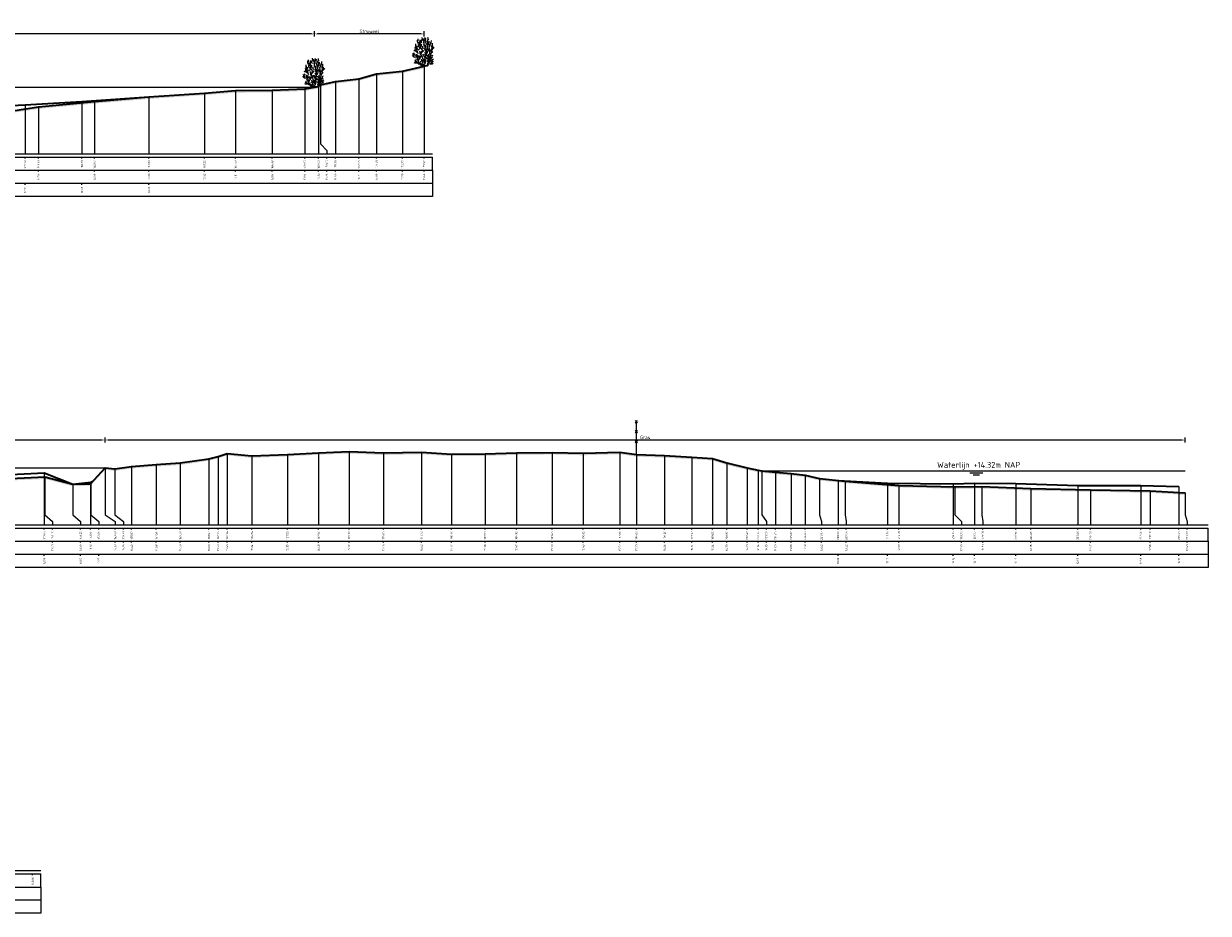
# Model space of a CAD drawing. Header units: metres. Extents: x 197883 to 206898, y 361907 to 364395.
# Tile 121 of 256: x 205931 to 206021, y 363098 to 363165. Entities that reach past the tile are written whole.
import ezdxf
from ezdxf.enums import TextEntityAlignment as Align

# ---------------------------------------------------------------- set-up
doc = ezdxf.new("R2010")
doc.units = ezdxf.units.M
doc.header["$PDMODE"] = 35
doc.header["$PDSIZE"] = 0.075
for name, color, linetype, lineweight in [('B-ME-GR-HEESTER-SD', 90, 'Continuous', 25), ('B-ME-IE-TERREINAFSCHEIDING_KUNSTMATIG_RASTERHEKWERK-SD', 20, 'Continuous', 25), ('X-ME-AL-PROFIEL_BOVENKANT SLIB-GD', 42, 'Continuous', 35), ('X-ME-AL-PROFIEL_HUIDIG MAAIVELD-GD', 252, 'Continuous', 0), ('X-XX-AL-DETAIL1-M', 7, 'Continuous', 18), ('X-XX-AL-DWARSPROFIEL_PROFIELLIJN MAAIVELD-GD', 8, 'Continuous', 35), ('X-XX-AL-NAP-T18', 7, 'Continuous', 18)]:
    doc.layers.add(name, color=color, linetype=linetype, lineweight=lineweight)
doc.layers.add('X-ME-AL-PROFIEL_WATERLIJN-GD', color=150, linetype='Continuous')
doc.layers.add('X-ME-AL-PROFIELRASTER-S', color=7, linetype='Continuous')
doc.styles.add('NLCS-ISO', font='NLCS-ISO.ttf', dxfattribs={"height": 1.8})
doc.styles.add('NLCS-ISO-ANNOTATIVE-T18', font='NLCS-ISO.ttf', dxfattribs={"height": 1.8})
doc.styles.add('NLCS-ISO-M100-T25', font='NLCS-ISO.ttf', dxfattribs={"height": 0.25})
doc.dimstyles.new('NLCS-M100-T25-PIJL_L2_H1', dxfattribs={"dimscale": 0.1, "dimtxt": 2.5, "dimasz": 2.5, "dimexe": 2, "dimexo": 2, "dimgap": 0.7, "dimtad": 1, "dimzin": 0, "dimdsep": 46, "dimtxsty": 'NLCS-ISO-M100-T25', "dimcen": 0, "dimdle": 2, "dimclrd": 256, "dimclre": 256, "dimclrt": 256, "dimadec": 1, "dimazin": 0, "dimtfac": 1, "dimtdec": 3, "dimtofl": 0, "dimtmove": 0, "dimatfit": 3, "dimfxl": 2, "dimfxlon": 1, "dimtfillclr": 256, "dimtolj": 1, "dimtzin": 0, "dimlwd": -1, "dimlwe": -1, "dimarcsym": 0})

# ---------------------------------------------------------------- blocks, each defined once
blk = doc.blocks.new('SAL-PROFIELRASTER_BALK_EIND1-D')
at = {"color": 0, "linetype": 'ByBlock', "lineweight": -2}
blk.add_line((1, -12.5), (1, -2.5), dxfattribs=at)
at = {"color": 0, "linetype": 'ByBlock', "lineweight": -2, "flags": 128}
for points in [[(0, 0), (1, 0)], [(0, -2.5), (1, -2.5)], [(0, -12.5), (1, -12.5)]]:
    blk.add_lwpolyline(points, dxfattribs=at)
blk = doc.blocks.new('SAL-PROFIELRASTER_BALK_EIND2-D')
at = {"color": 0, "linetype": 'ByBlock', "lineweight": -2}
for p, q in [((1, -2.5), (1, -12.5)), ((1, -12.5), (0, -12.5))]:
    blk.add_line(p, q, dxfattribs=at)
blk = doc.blocks.new('SAL-PROFIELRASTER_BALK_DATA-D')
at = {"color": 0, "linetype": 'ByBlock', "lineweight": -2}
blk.add_lwpolyline([(0, -3.5), (0, -2.5)], dxfattribs=at)
at = {"color": 0, "linetype": 'ByBlock', "lineweight": -2, "style": 'NLCS-ISO-ANNOTATIVE-T18'}
blk.add_attdef('GETAL', text='', height=1.5, rotation=90, dxfattribs=at).set_placement((0.75, -5), align=Align.RIGHT)
blk = doc.blocks.new('SAL-PROFIELRASTER_AANHAAL-D')
at = {"color": 9, "linetype": 'ByBlock', "lineweight": -2, "flags": 128}
blk.add_lwpolyline([(0, 1), (0, 0)], dxfattribs=at)
blk = doc.blocks.new('SAL-PROFIELRASTER_AANHAAL_STAGGER-D')
at = {"color": 9, "linetype": 'ByBlock', "lineweight": -2, "flags": 128}
for points in [[(0, 0), (0, -0.25)], [(0, -0.25), (1, -0.75)], [(1, -0.75), (1, -1)]]:
    blk.add_lwpolyline(points, dxfattribs=at)
blk = doc.blocks.new('*D54')
at = {"layer": 'Defpoints', "color": 0, "transparency": 16777216}
for p in [(205812.145, 363133.738), (205937.526, 363128.953), (205812.145, 363124.629)]:
    blk.add_point(p, dxfattribs=at)
at = {"layer": 'X-XX-AL-DETAIL1-M', "color": 253, "transparency": 16777216}
for p, q in [((205812.145, 363133.538), (205812.145, 363133.938)), ((205937.276, 363133.738), (205812.395, 363133.738)), ((205937.526, 363133.538), (205937.526, 363133.938))]:
    blk.add_line(p, q, dxfattribs=at)
for points in [[(205812.395, 363133.78), (205812.395, 363133.697), (205812.145, 363133.738)], [(205937.276, 363133.78), (205937.276, 363133.697), (205937.526, 363133.738)]]:
    blk.add_solid(points, dxfattribs=at)
at = {"layer": 'X-XX-AL-DETAIL1-M', "color": 253, "transparency": 16777216, "insert": (205874.835, 363133.934), "char_height": 0.25, "attachment_point": 5, "style": 'NLCS-ISO-M100-T25'}
blk.add_mtext('\\A1;Waterbodem met slib', dxfattribs=at)
blk = doc.blocks.new('SIE-RASTERHEKWERK-SOD')
at = {"flags": 128}
for points in [[(-0.035, 1.035), (0.035, 0.965)], [(-0.035, 0.965), (0, 1), (0.035, 1.035)], [(-0.035, 0.735), (0.035, 0.665)], [(-0.035, 0.665), (0, 0.7), (0.035, 0.735)], [(0, 0), (0, 1)], [(-0.035, 0.435), (0.035, 0.365)], [(-0.035, 0.365), (0, 0.4), (0.035, 0.435)]]:
    blk.add_lwpolyline(points, dxfattribs=at)
blk = doc.blocks.new('*D55')
at = {"layer": 'Defpoints', "color": 0, "transparency": 16777216}
for p in [(205937.526, 363133.738), (205937.526, 363128.953), (206019.628, 363125.379)]:
    blk.add_point(p, dxfattribs=at)
at = {"layer": 'X-XX-AL-DETAIL1-M', "color": 253, "transparency": 16777216}
for p, q in [((205937.526, 363133.538), (205937.526, 363133.938)), ((206019.378, 363133.738), (205937.776, 363133.738)), ((206019.628, 363133.538), (206019.628, 363133.938))]:
    blk.add_line(p, q, dxfattribs=at)
for points in [[(205937.776, 363133.78), (205937.776, 363133.697), (205937.526, 363133.738)], [(206019.378, 363133.78), (206019.378, 363133.697), (206019.628, 363133.738)]]:
    blk.add_solid(points, dxfattribs=at)
at = {"layer": 'X-XX-AL-DETAIL1-M', "color": 253, "transparency": 16777216, "insert": (205978.577, 363133.933), "char_height": 0.25, "attachment_point": 5, "style": 'NLCS-ISO-M100-T25'}
blk.add_mtext('\\A1;Gras', dxfattribs=at)
blk = doc.blocks.new('*D78')
at = {"layer": 'Defpoints', "color": 0, "transparency": 16777216}
for p in [(205816.411, 363164.615), (205816.411, 363160.052), (205953.452, 363160.052)]:
    blk.add_point(p, dxfattribs=at)
at = {"layer": 'X-XX-AL-DETAIL1-M', "color": 253, "transparency": 16777216}
for p, q in [((205816.411, 363164.415), (205816.411, 363164.815)), ((205953.452, 363164.415), (205953.452, 363164.815)), ((205953.202, 363164.615), (205816.661, 363164.615))]:
    blk.add_line(p, q, dxfattribs=at)
for points in [[(205816.661, 363164.657), (205816.661, 363164.573), (205816.411, 363164.615)], [(205953.202, 363164.657), (205953.202, 363164.573), (205953.452, 363164.615)]]:
    blk.add_solid(points, dxfattribs=at)
at = {"layer": 'X-XX-AL-DETAIL1-M', "color": 253, "transparency": 16777216, "insert": (205884.931, 363164.81), "char_height": 0.25, "attachment_point": 5, "style": 'NLCS-ISO-M100-T25'}
blk.add_mtext('\\A1;Waterbodem met slib', dxfattribs=at)
blk = doc.blocks.new('*D79')
at = {"layer": 'Defpoints', "color": 0, "transparency": 16777216}
for p in [(205953.452, 363164.615), (205953.452, 363160.052), (205961.782, 363154.981)]:
    blk.add_point(p, dxfattribs=at)
at = {"layer": 'X-XX-AL-DETAIL1-M', "color": 253, "transparency": 16777216}
for p, q in [((205953.452, 363164.415), (205953.452, 363164.815)), ((205961.782, 363164.415), (205961.782, 363164.815)), ((205961.532, 363164.615), (205953.702, 363164.615))]:
    blk.add_line(p, q, dxfattribs=at)
for points in [[(205953.702, 363164.657), (205953.702, 363164.573), (205953.452, 363164.615)], [(205961.532, 363164.657), (205961.532, 363164.573), (205961.782, 363164.615)]]:
    blk.add_solid(points, dxfattribs=at)
at = {"layer": 'X-XX-AL-DETAIL1-M', "color": 253, "transparency": 16777216, "insert": (205957.617, 363164.81), "char_height": 0.25, "attachment_point": 5, "style": 'NLCS-ISO-M100-T25'}
blk.add_mtext('\\A1;Struweel', dxfattribs=at)
blk = doc.blocks.new('SGR-HEESTER_S01_E_ZIJ-D')
blk.add_line((-0.17, 0), (0.14, 0))
at = {"flags": 128}
for points in [[(-0.88, 3.43), (-1.01, 3.7), (-1.02, 3.99)], [(-0.97, 3.82), (-0.92, 3.96), (-0.92, 4.17)], [(-0.82, 3.15), (-0.77, 3.36), (-0.82, 3.56), (-0.82, 3.69)], [(-0.79, 3.24), (-0.61, 3.49), (-0.66, 3.77)], [(-0.6, 3.64), (-0.6, 3.89), (-0.6, 4.04)], [(-0.33, 3.58), (-0.43, 3.69), (-0.42, 3.84)], [(-0.39, 3.73), (-0.39, 3.91), (-0.31, 4.07)], [(-0.2, 4.07), (-0.32, 4.28), (-0.32, 4.4)], [(-0.04, 3.82), (-0.15, 3.99), (-0.15, 4.24)], [(-0.06, 4), (0, 4.09), (-0.05, 4.17)], [(0.04, 3.22), (-0.02, 3.33), (-0.05, 3.64), (-0.06, 3.69)], [(-0.01, 3.48), (0.02, 3.66), (-0.02, 3.86), (-0.02, 3.98)], [(0.2, 4.02), (0.16, 4.26), (0.11, 4.37)], [(0.4, 3.24), (0.32, 3.53), (0.23, 3.86), (0.28, 4.25)], [(0.55, 3.49), (0.58, 3.63), (0.49, 3.78), (0.49, 4.02)], [(0.56, 3.05), (0.62, 3.24), (0.58, 3.44), (0.63, 3.78)], [(0.59, 4.06), (0.59, 4.23), (0.58, 4.36)], [(0.58, 3.97), (0.72, 4.1)], [(0.63, 3.39), (0.75, 3.63), (0.74, 3.82)], [(0.87, 2.88), (0.83, 3.04), (0.99, 3.35), (1.02, 3.62)], [(1.05, 3.44), (1.09, 3.59), (1.12, 3.91)], [(-1.15, 1.31), (-1.52, 1.41), (-1.7, 1.92)], [(-1.36, 2.28), (-1.57, 2.36)], [(-1.51, 1.59), (-1.44, 1.77), (-1.55, 2.02)], [(-1.08, 2.11), (-1.23, 2.27), (-1.5, 2.44)], [(-1.17, 2.44), (-1.33, 2.64), (-1.4, 2.85)], [(-1.26, 2.87), (-1.27, 3.11), (-1.26, 3.41)], [(-0.17, 0), (-0.52, 0.15), (-0.67, 0.41), (-0.93, 0.8), (-0.93, 1.02), (-0.98, 1.28), (-1.24, 1.57), (-1.17, 1.87)], [(-0.89, 1.87), (-1.06, 2.36), (-1.22, 2.75), (-1.2, 3.17)], [(-1.09, 2.51), (-1.03, 2.67), (-1.08, 2.85), (-1.01, 3.06)], [(-0.94, 1.35), (-0.97, 1.46), (-1.01, 1.65), (-1.07, 1.74), (-0.99, 1.83)], [(-0.93, 2.47), (-0.6, 2.73), (-0.58, 3.23), (-0.56, 3.45)], [(-0.69, 2.83), (-0.85, 3.03), (-0.85, 3.32)], [(-0.56, 2.04), (-0.63, 2.22), (-0.61, 2.36)], [(-0.6, 2.82), (-0.47, 3.09), (-0.48, 3.24), (-0.4, 3.41)], [(0.01, 0.23), (-0.32, 0.39), (-0.14, 0.96), (-0.25, 1.41), (-0.58, 1.92), (-0.49, 2.16)], [(-0.49, 2.98), (-0.4, 3.1), (-0.4, 3.32)], [(-0.4, 1.72), (-0.48, 1.81), (-0.39, 2.04), (-0.35, 2.37)], [(-0.35, 2.48), (-0.39, 2.62), (-0.4, 2.81)], [(-0.34, 2.14), (-0.22, 2.36), (-0.26, 2.57)], [(-0.29, 2.19), (-0.07, 2.42)], [(-0.09, 2.67), (-0.2, 2.78), (-0.21, 3.04)], [(0.27, 1.32), (0.07, 1.45), (0.01, 1.7), (-0.09, 1.83)], [(0.14, 2.85), (0.15, 3.01), (-0.08, 3.3)], [(0.23, 1.76), (0.19, 1.96), (0.04, 2.07)], [(0.1, 0.32), (0.27, 0.78), (0.18, 1.2), (0.27, 1.46), (0.29, 2.12), (0.07, 2.68)], [(0.12, 0.1), (0.49, 0.17), (0.58, 0.47), (0.89, 0.67), (0.95, 1.13), (1.02, 1.92)], [(0.2, 2.43), (0.13, 2.69), (0.27, 3.03), (0.23, 3.26)], [(0.29, 2.31), (0.56, 2.6), (0.51, 2.92), (0.51, 3.28)], [(0.31, 2.42), (0.36, 2.58), (0.32, 2.78)], [(0.31, 1.73), (0.36, 1.9), (0.41, 2.16)], [(0.41, 1.94), (0.5, 2.07), (0.53, 2.35)], [(0.58, 1.68), (0.89, 1.96), (0.91, 2.29), (0.89, 2.55)], [(0.87, 2.02), (0.83, 2.27), (0.69, 2.38), (0.69, 2.69)], [(0.75, 2.43), (0.83, 2.65), (0.79, 3.01)], [(0.83, 3.19), (0.82, 3.39)], [(0.99, 2.31), (1.21, 2.73), (1.13, 3.14)], [(1.02, 1.81), (1.14, 2.08), (1.33, 2.24)], [(1.05, 2), (1.15, 2.2), (1.16, 2.57)], [(1.06, 2.36), (1.23, 2.48), (1.34, 2.65), (1.54, 2.85)], [(1.2, 2.91), (1.2, 3.11), (1.27, 3.18), (1.28, 3.51)], [(1.29, 2.62), (1.4, 2.83), (1.34, 3.04)], [(-1.43, 1.34), (-1.6, 1.42), (-1.71, 1.53), (-1.76, 1.63)], [(-0.97, 0.4), (-1.22, 0.45), (-1.36, 0.45), (-1.5, 0.52)], [(-0.76, 0.28), (-1, 0.52), (-1.24, 0.58), (-1.41, 0.74)], [(-1.13, 0.64), (-1.2, 0.78), (-1.4, 0.92)], [(-0.96, 0.92), (-1.06, 1.05), (-1.26, 1.09)], [(-0.85, 0.82), (-0.74, 1.04), (-0.6, 1.44), (-0.69, 1.61)], [(-0.69, 1.23), (-0.76, 1.4), (-0.82, 1.62)], [(-0.62, 1.2), (-0.49, 1.36), (-0.53, 1.52)], [(-0.31, 0.32), (-0.47, 0.32), (-0.6, 0.51)], [(-0.58, 0.67), (-0.34, 0.87), (-0.39, 1.06)], [(-0.14, 0.09), (-0.31, 0.17), (-0.35, 0.21)], [(0.01, 1.48), (-0.11, 1.58), (-0.16, 1.69), (-0.26, 1.8)], [(0, 0), (-0.14, 0.14)], [(0.06, 0.44), (-0.01, 0.58), (0, 0.85), (-0.12, 1.09)], [(-0.02, 0), (0.14, 0.2)], [(0.53, 1.04), (0.45, 1.13), (0.35, 1.26), (0.15, 1.28), (0.01, 1.41)], [(0.02, 0.6), (0.08, 0.78), (0.08, 0.94), (0.02, 1.11)], [(0.14, 0), (0.53, 0.06), (0.67, 0.21)], [(0.69, 0.8), (0.56, 1.11), (0.6, 1.5), (0.21, 1.74)], [(0.49, 0.37), (0.6, 0.59), (0.47, 0.88)], [(0.62, 0.59), (0.76, 0.73), (0.76, 0.98), (0.72, 1.22)], [(0.62, 0.3), (0.95, 0.43), (1.28, 0.58)], [(0.92, 1.08), (0.8, 1.26), (0.77, 1.43), (0.68, 1.61)], [(0.8, 0.8), (0.85, 0.95)], [(0.85, 1.38), (0.82, 1.54), (0.87, 1.68)], [(0.93, 0.75), (1.1, 0.92), (1.2, 0.92)], [(0.94, 0.37), (1.2, 0.38), (1.35, 0.46)], [(1, 1.08), (1.14, 1.25), (1.29, 1.39)], [(1.01, 0.51), (1.2, 0.62), (1.15, 0.72), (1.23, 0.89)], [(1.12, 1.28), (1.21, 1.47), (1.24, 1.65), (1.37, 1.7)], [(1.14, 0.94), (1.28, 1.01), (1.43, 1.12)], [(1.27, 0.64), (1.4, 0.84)]]:
    blk.add_lwpolyline(points, dxfattribs=at)

msp = doc.modelspace()

# ---------------------------------------------------------------- hatches: boundary and pattern name
at = {"layer": 'X-ME-AL-PROFIEL_HUIDIG MAAIVELD-GD'}
h = msp.add_hatch(dxfattribs=at)
h.set_pattern_fill('AGR-MAAIVELD', color=256, scale=0.05, pattern_type=2)
h.set_pattern_definition([(45, (-14.5062, -841.07584), (-0.25000007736, 0.25000007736), []), (45, (-14.5419, -841.04012), (0, 0.50000015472), [0.3535535, -0.3535535]), (45, (-14.57763, -841.0044), (0, 0.50000015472), [0.3535535, -0.3535535]), (45, (-14.61384, -840.9682), (0, 0.50000015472), [0.3535535, -0.3535535]), (45, (-14.64906, -840.93298), (0, 0.50000015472), [0.3535535, -0.3535535]), (45, (-14.68477, -840.89727), (0, 0.50000015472), [0.3535535, -0.3535535]), (45, (-14.7205, -840.86155), (0, 0.50000015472), [0.3535535, -0.3535535]), (315, (-14.5062, -841.07584), (0.25000007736, 0.25000007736), []), (315, (-14.4705, -841.04012), (0.50000015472, -1e-16), [0.3535535, -0.3535535]), (315, (-14.43477, -841.0044), (0.50000015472, -1e-16), [0.3535535, -0.3535535]), (315, (-14.39856, -840.9682), (0.50000015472, -1e-16), [0.3535535, -0.3535535]), (315, (-14.36334, -840.93298), (0.50000015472, -1e-16), [0.3535535, -0.3535535]), (315, (-14.32763, -840.89727), (0.50000015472, -1e-16), [0.3535535, -0.3535535]), (315, (-14.2919, -840.86155), (0.50000015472, -1e-16), [0.3535535, -0.3535535])])
h.paths.add_polyline_path([(205961.782, 363162.154), (205961.782, 363162.004), (205960.128, 363161.637), (205958.165, 363161.428), (205956.819, 363161.059), (205955.04, 363160.835), (205953.913, 363160.604), (205953.756, 363160.471), (205952.711, 363160.282), (205950.235, 363160.18), (205947.445, 363160.152), (205945.074, 363159.964), (205940.861, 363159.677), (205936.728, 363159.322), (205932.466, 363158.921), (205927.707, 363158.18), (205922.272, 363158.214), (205917.884, 363158.237), (205913.572, 363158.323), (205908.758, 363158.376), (205904.668, 363158.28), (205899.586, 363158.477), (205896.188, 363158.514), (205890.878, 363158.399), (205883.688, 363158.539), (205880.568, 363158.728), (205872.086, 363158.674), (205865.317, 363158.985), (205859.025, 363158.709), (205855.154, 363158.839), (205849.947, 363158.677), (205844.759, 363158.737), (205839.971, 363158.717), (205834.18, 363158.901), (205829.069, 363159.187), (205824.736, 363159.426), (205821.931, 363159.923), (205819.702, 363160.035), (205817.648, 363160.283), (205816.411, 363160.416), (205816.269, 363160.459), (205815.327, 363160.679), (205815.139, 363161), (205814.709, 363161.186), (205813.523, 363161.434), (205811.415, 363161.513), (205809.482, 363161.577), (205806.901, 363161.616), (205804.365, 363161.678), (205802.289, 363161.794), (205799.43, 363161.839), (205796.83, 363161.731), (205794.339, 363161.742), (205792.254, 363161.618), (205790.426, 363161.574), (205788.038, 363161.546), (205786.013, 363161.521), (205783.859, 363161.515), (205783.859, 363161.665), (205786.013, 363161.671), (205788.038, 363161.696), (205790.426, 363161.724), (205792.254, 363161.768), (205794.339, 363161.892), (205796.83, 363161.881), (205799.43, 363161.989), (205802.289, 363161.944), (205804.365, 363161.828), (205806.901, 363161.766), (205809.482, 363161.727), (205811.415, 363161.663), (205813.523, 363161.584), (205814.709, 363161.336), (205815.139, 363161.15), (205815.327, 363160.829), (205816.269, 363160.609), (205816.411, 363160.566), (205817.648, 363160.433), (205819.702, 363160.185), (205821.931, 363160.073), (205824.736, 363159.576), (205829.069, 363159.337), (205834.18, 363159.051), (205839.971, 363158.867), (205844.759, 363158.887), (205849.947, 363158.827), (205855.154, 363158.989), (205859.025, 363158.859), (205865.317, 363159.135), (205872.086, 363158.824), (205880.568, 363158.878), (205883.688, 363158.689), (205890.878, 363158.549), (205896.188, 363158.664), (205899.586, 363158.627), (205904.668, 363158.43), (205908.758, 363158.526), (205913.572, 363158.473), (205917.884, 363158.387), (205922.272, 363158.364), (205927.707, 363158.33), (205932.466, 363159.071), (205936.728, 363159.472), (205940.861, 363159.827), (205945.074, 363160.114), (205947.445, 363160.302), (205950.235, 363160.33), (205952.711, 363160.432), (205953.756, 363160.621), (205953.913, 363160.754), (205955.04, 363160.985), (205956.819, 363161.209), (205958.165, 363161.578), (205960.128, 363161.787)])
h = msp.add_hatch(dxfattribs=at)
h.set_pattern_fill('AGR-MAAIVELD', color=256, scale=0.05, pattern_type=2)
h.set_pattern_definition([(45, (-12.59725, -819.3844), (-0.25000007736, 0.25000007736), []), (45, (-12.63297, -819.3487), (0, 0.50000015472), [0.3535535, -0.3535535]), (45, (-12.6687, -819.313), (0, 0.50000015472), [0.3535535, -0.3535535]), (45, (-12.7049, -819.27677), (0, 0.50000015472), [0.3535535, -0.3535535]), (45, (-12.7401, -819.24155), (0, 0.50000015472), [0.3535535, -0.3535535]), (45, (-12.77583, -819.20584), (0, 0.50000015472), [0.3535535, -0.3535535]), (45, (-12.81154, -819.17013), (0, 0.50000015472), [0.3535535, -0.3535535]), (315, (-12.59725, -819.3844), (0.25000007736, 0.25000007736), []), (315, (-12.56154, -819.3487), (0.50000015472, -1e-16), [0.3535535, -0.3535535]), (315, (-12.52583, -819.313), (0.50000015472, -1e-16), [0.3535535, -0.3535535]), (315, (-12.4896, -819.27677), (0.50000015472, -1e-16), [0.3535535, -0.3535535]), (315, (-12.4544, -819.24155), (0.50000015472, -1e-16), [0.3535535, -0.3535535]), (315, (-12.4187, -819.20584), (0.50000015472, -1e-16), [0.3535535, -0.3535535]), (315, (-12.38297, -819.17013), (0.50000015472, -1e-16), [0.3535535, -0.3535535])])
h.paths.add_polyline_path([(206019.628, 363129.721), (206016.963, 363129.875), (206012.435, 363129.959), (206007.911, 363130.041), (206004.173, 363130.208), (206002.122, 363130.189), (205997.87, 363130.285), (205993.797, 363130.618), (205991.827, 363130.814), (205990.747, 363131.078), (205989.675, 363131.182), (205988.487, 363131.298), (205987.447, 363131.397), (205987.174, 363131.452), (205986.331, 363131.621), (205984.783, 363131.995), (205983.713, 363132.335), (205982.133, 363132.438), (205980.058, 363132.549), (205977.919, 363132.626), (205976.657, 363132.815), (205973.881, 363132.728), (205971.509, 363132.795), (205968.791, 363132.759), (205966.413, 363132.687), (205963.862, 363132.662), (205961.589, 363132.815), (205958.689, 363132.753), (205956.078, 363132.862), (205953.759, 363132.773), (205951.385, 363132.642), (205948.695, 363132.534), (205946.801, 363132.723), (205946.123, 363132.492), (205945.425, 363132.32), (205943.242, 363131.994), (205941.418, 363131.878), (205939.525, 363131.724), (205938.274, 363131.55), (205937.534, 363131.627), (205936.423, 363130.417), (205935.076, 363130.38), (205932.96, 363130.927), (205929.26, 363130.769), (205923.226, 363130.483), (205918.218, 363130.273), (205914.291, 363130.436), (205910.751, 363130.292), (205905.768, 363130.284), (205898.269, 363130.234), (205892.352, 363130.228), (205885.655, 363130.073), (205878.714, 363130.123), (205872.974, 363130.398), (205866.725, 363130.527), (205861.829, 363130.625), (205858.158, 363130.574), (205853.132, 363130.555), (205848.666, 363130.683), (205843.577, 363130.567), (205837.654, 363130.308), (205834.673, 363130.398), (205830.197, 363130.475), (205826.819, 363130.393), (205824.114, 363130.603), (205820.992, 363130.875), (205818.069, 363130.834), (205816.372, 363131.098), (205814.731, 363131.407), (205813.11, 363131.371), (205812.145, 363131.618), (205811.388, 363131.677), (205810.333, 363131.868), (205809.698, 363132.15), (205807.748, 363132.332), (205805.245, 363132.357), (205802.812, 363132.308), (205800.145, 363132.318), (205797.648, 363132.344), (205795.315, 363132.347), (205793.059, 363132.326), (205790.797, 363132.303), (205788.245, 363132.394), (205785.845, 363132.448), (205783.859, 363132.444), (205783.859, 363132.294), (205785.845, 363132.298), (205788.245, 363132.244), (205790.797, 363132.153), (205793.059, 363132.176), (205795.315, 363132.197), (205797.648, 363132.194), (205800.145, 363132.168), (205802.812, 363132.158), (205805.245, 363132.207), (205807.748, 363132.182), (205809.698, 363132), (205810.333, 363131.718), (205811.388, 363131.527), (205812.145, 363131.468), (205813.11, 363131.221), (205814.731, 363131.257), (205816.372, 363130.948), (205818.069, 363130.684), (205820.992, 363130.725), (205824.114, 363130.453), (205826.819, 363130.243), (205830.197, 363130.325), (205834.673, 363130.248), (205837.654, 363130.158), (205843.577, 363130.417), (205848.666, 363130.533), (205853.132, 363130.405), (205858.158, 363130.424), (205861.829, 363130.475), (205866.725, 363130.377), (205872.974, 363130.248), (205878.714, 363129.973), (205885.655, 363129.923), (205892.352, 363130.078), (205898.269, 363130.084), (205905.768, 363130.134), (205910.751, 363130.142), (205914.291, 363130.286), (205918.218, 363130.123), (205923.226, 363130.333), (205929.26, 363130.619), (205932.96, 363130.777), (205935.076, 363130.23), (205936.423, 363130.267), (205937.534, 363131.477), (205938.274, 363131.4), (205939.525, 363131.574), (205941.418, 363131.728), (205943.242, 363131.844), (205945.425, 363132.17), (205946.123, 363132.342), (205946.801, 363132.573), (205948.695, 363132.384), (205951.385, 363132.492), (205953.759, 363132.623), (205956.078, 363132.712), (205958.689, 363132.603), (205961.589, 363132.665), (205963.862, 363132.512), (205966.413, 363132.537), (205968.791, 363132.609), (205971.509, 363132.645), (205973.881, 363132.578), (205976.657, 363132.665), (205977.919, 363132.476), (205980.058, 363132.399), (205982.133, 363132.288), (205983.713, 363132.185), (205984.783, 363131.845), (205986.331, 363131.471), (205987.174, 363131.302), (205987.447, 363131.247), (205988.487, 363131.148), (205989.675, 363131.032), (205990.747, 363130.928), (205991.827, 363130.664), (205993.797, 363130.468), (205997.87, 363130.135), (206002.122, 363130.039), (206004.173, 363130.058), (206007.911, 363129.891), (206012.435, 363129.809), (206016.963, 363129.725), (206019.628, 363129.571)])

# ---------------------------------------------------------------- linework, layer by layer
at = {"layer": 'X-ME-AL-PROFIEL_BOVENKANT SLIB-GD'}
for points in [[(205926.606, 363158.985), (205931.452, 363159.233), (205935.769, 363159.483), (205940.861, 363159.827)], [(205928.338, 363131.025), (205932.902, 363131.253), (205935.083, 363130.381), (205936.455, 363130.525), (205936.594, 363130.604)], [(205993.245, 363130.658), (205997.001, 363130.463), (206001.998, 363130.415), (206003.625, 363130.46), (206006.759, 363130.426), (206011.462, 363130.282), (206016.26, 363130.278), (206019.153, 363130.205)]]:
    msp.add_lwpolyline(points, dxfattribs=at)
at = {"layer": 'X-ME-AL-PROFIEL_WATERLIJN-GD'}
for points in [[(205816.411, 363160.566), (205953.452, 363160.566)], [(205812.145, 363131.618), (205937.526, 363131.618)], [(205987.447, 363131.397), (206019.628, 363131.397)], [(206003.263, 363131.234), (206004.263, 363131.234)], [(206003.505, 363131.089), (206004.005, 363131.089)]]:
    msp.add_lwpolyline(points, dxfattribs=at)
at = {"layer": 'X-XX-AL-DWARSPROFIEL_PROFIELLIJN MAAIVELD-GD'}
for points in [[(205927.707, 363158.33), (205932.466, 363159.071), (205936.728, 363159.472), (205940.861, 363159.827), (205945.074, 363160.114), (205947.445, 363160.302), (205950.235, 363160.33), (205952.711, 363160.432), (205953.756, 363160.621), (205953.913, 363160.754), (205955.04, 363160.985), (205956.819, 363161.209), (205958.165, 363161.578), (205960.128, 363161.787), (205961.782, 363162.154)], [(205929.26, 363130.769), (205932.96, 363130.927), (205935.076, 363130.38), (205936.423, 363130.417), (205937.534, 363131.627), (205938.274, 363131.55), (205939.525, 363131.724), (205941.418, 363131.878), (205943.242, 363131.994), (205945.425, 363132.32), (205946.123, 363132.492), (205946.801, 363132.723), (205948.695, 363132.534), (205951.385, 363132.642), (205953.759, 363132.773), (205956.078, 363132.862), (205958.689, 363132.753), (205961.589, 363132.815), (205963.862, 363132.662), (205966.413, 363132.687), (205968.791, 363132.759), (205971.509, 363132.795), (205973.881, 363132.728), (205976.657, 363132.815), (205977.919, 363132.626), (205980.058, 363132.549), (205982.133, 363132.438), (205983.713, 363132.335), (205984.783, 363131.995), (205986.331, 363131.621), (205987.174, 363131.452), (205987.447, 363131.397), (205988.487, 363131.298), (205989.675, 363131.182), (205990.747, 363131.078), (205991.827, 363130.814), (205993.797, 363130.618), (205997.87, 363130.285), (206002.122, 363130.189), (206004.173, 363130.208), (206007.911, 363130.041), (206012.435, 363129.959), (206016.963, 363129.875), (206019.628, 363129.721)]]:
    msp.add_lwpolyline(points, dxfattribs=at)

# ---------------------------------------------------------------- block references
at = {"layer": 'B-ME-GR-HEESTER-SD', "xscale": 0.5, "yscale": 0.5, "zscale": 0.5}
for p in [(205961.782, 363162.154), (205953.452, 363160.566)]:
    msp.add_blockref('SGR-HEESTER_S01_E_ZIJ-D', p, dxfattribs=at)
at = {"layer": 'B-ME-IE-TERREINAFSCHEIDING_KUNSTMATIG_RASTERHEKWERK-SD', "xscale": 2.5, "yscale": 2.5, "zscale": 2.5}
msp.add_blockref('SIE-RASTERHEKWERK-SOD', (205977.919, 363132.626), dxfattribs=at)
at = {"layer": 'X-ME-AL-PROFIELRASTER-S'}
for p, yscale in [((205961.782, 363155.495), 6.659000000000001), ((205956.819, 363155.495), 5.714), ((205958.165, 363155.495), 6.083), ((205960.128, 363155.495), 6.292), ((205947.445, 363155.495), 4.807), ((205947.445, 363155.495), 4.807), ((205950.235, 363155.495), 4.835000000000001), ((205950.235, 363155.495), 4.835000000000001), ((205952.711, 363155.495), 4.936999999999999), ((205952.711, 363155.495), 4.936999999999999), ((205953.756, 363155.495), 5.125999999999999), ((205953.756, 363155.495), 5.125999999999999), ((205953.913, 363156.495), 4.259), ((205953.913, 363156.495), 4.259), ((205953.913, 363156.495), 4.259), ((205953.913, 363156.495), 4.259), ((205955.04, 363155.495), 5.49), ((205935.769, 363155.495), 3.988), ((205936.728, 363155.495), 3.977), ((205940.861, 363155.495), 4.332000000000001), ((205940.861, 363155.495), 4.332000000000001), ((205945.074, 363155.495), 4.619), ((205945.074, 363155.495), 4.619), ((205931.452, 363155.495), 3.738), ((205932.466, 363155.495), 3.576000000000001), ((205946.123, 363127.294), 5.198), ((205946.801, 363127.294), 5.429), ((205948.695, 363127.294), 5.24), ((205951.385, 363127.294), 5.348000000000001), ((205953.759, 363127.294), 5.478999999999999), ((205956.078, 363127.294), 5.568), ((205958.689, 363127.294), 5.459), ((205961.589, 363127.294), 5.521000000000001), ((205963.862, 363127.294), 5.368), ((205966.413, 363127.294), 5.393000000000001), ((205968.791, 363127.294), 5.465), ((205971.509, 363127.294), 5.500999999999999), ((205973.881, 363127.294), 5.433999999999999), ((205976.657, 363127.294), 5.521000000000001), ((205977.919, 363127.294), 5.332000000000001), ((205980.058, 363127.294), 5.255000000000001), ((205982.133, 363127.294), 5.144), ((205937.534, 363128.294), 3.333), ((205938.274, 363128.294), 3.256), ((205938.274, 363128.294), 3.256), ((205938.274, 363128.294), 3.256), ((205938.274, 363128.294), 3.256), ((205939.525, 363128.294), 3.43), ((205941.418, 363127.294), 4.584), ((205943.242, 363127.294), 4.699999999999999), ((205945.425, 363127.294), 5.026), ((205983.713, 363127.294), 5.041), ((205984.783, 363127.294), 4.701000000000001), ((205986.331, 363127.294), 4.327), ((205932.902, 363127.294), 3.959), ((205932.96, 363128.294), 2.632999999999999), ((205987.174, 363127.294), 4.157999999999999), ((205987.447, 363128.294), 3.103), ((205987.447, 363128.294), 3.103), ((205987.447, 363128.294), 3.103), ((205987.447, 363128.294), 3.103), ((205988.487, 363127.294), 4.004), ((205988.487, 363127.294), 4.004), ((205989.675, 363127.294), 3.888), ((205989.675, 363127.294), 3.888), ((205990.747, 363127.294), 3.784000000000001), ((205990.747, 363127.294), 3.784000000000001), ((205991.827, 363128.294), 2.52), ((205993.245, 363127.294), 3.364000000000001), ((205993.797, 363128.294), 2.324), ((205935.076, 363128.294), 2.086), ((205936.423, 363127.294), 3.122999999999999), ((205936.455, 363128.294), 2.231), ((205997.001, 363127.294), 3.169), ((205997.87, 363127.294), 2.991), ((206001.998, 363127.294), 3.121), ((206002.122, 363128.294), 1.895), ((206003.625, 363127.294), 3.166), ((206004.173, 363128.294), 1.914), ((206006.759, 363127.294), 3.132), ((206007.911, 363127.294), 2.747), ((206011.462, 363127.294), 2.988), ((206012.435, 363127.294), 2.664999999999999), ((206016.26, 363127.294), 2.984), ((206016.963, 363127.294), 2.581), ((206019.153, 363127.294), 2.911), ((206019.628, 363128.294), 1.427)]:
    msp.add_blockref('SAL-PROFIELRASTER_AANHAAL-D', p, dxfattribs=dict(at, yscale=yscale))
for p, xscale, zscale in [((205953.913, 363156.495), 0.4675663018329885, 0.4675663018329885), ((205953.913, 363156.495), 0.4675663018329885, 0.4675663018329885), ((205953.913, 363156.495), 0.4675663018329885, 0.4675663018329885), ((205953.913, 363156.495), 0.4675663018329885, 0.4675663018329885), ((205932.96, 363128.294), 0.5668107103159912, 0.5668107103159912), ((205935.076, 363128.294), 0.5927202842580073, 0.5927202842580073), ((205936.455, 363128.294), 0.5925411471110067, 0.5925411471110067), ((205937.534, 363128.294), 0.7633124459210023, 0.7633124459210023), ((205938.274, 363128.294), 0.6489860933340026, 0.6489860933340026), ((205938.274, 363128.294), 0.6489860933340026, 0.6489860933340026), ((205938.274, 363128.294), 0.6489860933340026, 0.6489860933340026), ((205938.274, 363128.294), 0.6489860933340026, 0.6489860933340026), ((205939.525, 363128.294), 0.02226165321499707, 0.02226165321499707), ((205987.447, 363128.294), 0.3519613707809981, 0.3519613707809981), ((205987.447, 363128.294), 0.3519613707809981, 0.3519613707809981), ((205987.447, 363128.294), 0.3519613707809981, 0.3519613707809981), ((205987.447, 363128.294), 0.3519613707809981, 0.3519613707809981), ((205991.827, 363128.294), 0.1699408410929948, 0.1699408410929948), ((205993.797, 363128.294), 0.0728618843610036, 0.0728618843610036), ((206002.122, 363128.294), 0.500560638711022, 0.500560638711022), ((206004.173, 363128.294), 0.07750665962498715, 0.07750665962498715), ((206019.628, 363128.294), 0.1501718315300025, 0.1501718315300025)]:
    msp.add_blockref('SAL-PROFIELRASTER_AANHAAL_STAGGER-D', p, dxfattribs=dict(at, xscale=xscale, zscale=zscale))
at = {"layer": 'X-ME-AL-PROFIELRASTER-S', "yscale": 0.1}
for name, p, xscale, zscale in [('SAL-PROFIELRASTER_BALK_EIND1-D', (205783.859, 363155.495), 178.5481913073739, 178.5481913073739), ('SAL-PROFIELRASTER_BALK_EIND2-D', (205783.859, 363154.495), 178.5481913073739, 178.5481913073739), ('SAL-PROFIELRASTER_BALK_EIND2-D', (205783.859, 363153.495), 178.5481913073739, 178.5481913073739), ('SAL-PROFIELRASTER_BALK_EIND1-D', (205783.859, 363127.294), 237.532909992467, 237.532909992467), ('SAL-PROFIELRASTER_BALK_EIND2-D', (205783.859, 363126.294), 237.532909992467, 237.532909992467), ('SAL-PROFIELRASTER_BALK_EIND2-D', (205783.859, 363125.294), 237.532909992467, 237.532909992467), ('SAL-PROFIELRASTER_BALK_EIND1-D', (205783.859, 363101.004), 148.7877641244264, 148.7877641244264), ('SAL-PROFIELRASTER_BALK_EIND2-D', (205783.859, 363100.004), 148.7877641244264, 148.7877641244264), ('SAL-PROFIELRASTER_BALK_EIND2-D', (205783.859, 363099.004), 148.7877641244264, 148.7877641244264)]:
    msp.add_blockref(name, p, dxfattribs=dict(at, xscale=xscale, zscale=zscale))
at = {"layer": 'X-ME-AL-PROFIELRASTER-S', "xscale": 0.1, "yscale": 0.1, "zscale": 0.1}
for p, values in [((205931.452, 363155.495), {'GETAL': '147.59'}), ((205932.466, 363155.495), {'GETAL': '148.61'}), ((205935.769, 363155.495), {'GETAL': '151.91'}), ((205936.728, 363155.495), {'GETAL': '152.87'}), ((205940.861, 363155.495), {'GETAL': '157.00'}), ((205940.861, 363155.495), {'GETAL': '157.00'}), ((205945.074, 363155.495), {'GETAL': '161.22'}), ((205945.074, 363155.495), {'GETAL': '161.22'}), ((205947.445, 363155.495), {'GETAL': '163.59'}), ((205947.445, 363155.495), {'GETAL': '163.59'}), ((205950.235, 363155.495), {'GETAL': '166.38'}), ((205950.235, 363155.495), {'GETAL': '166.38'}), ((205952.711, 363155.495), {'GETAL': '168.85'}), ((205952.711, 363155.495), {'GETAL': '168.85'}), ((205953.756, 363155.495), {'GETAL': '169.90'}), ((205953.756, 363155.495), {'GETAL': '169.90'}), ((205954.381, 363155.495), {'GETAL': '170.05'}), ((205954.381, 363155.495), {'GETAL': '170.05'}), ((205954.381, 363155.495), {'GETAL': '170.05'}), ((205954.381, 363155.495), {'GETAL': '170.05'}), ((205955.04, 363155.495), {'GETAL': '171.18'}), ((205956.819, 363155.495), {'GETAL': '172.96'}), ((205958.165, 363155.495), {'GETAL': '174.31'}), ((205960.128, 363155.495), {'GETAL': '176.27'}), ((205961.782, 363155.495), {'GETAL': '177.92'}), ((205932.466, 363154.495), {'GETAL': '12.58'}), ((205936.728, 363154.495), {'GETAL': '12.98'}), ((205940.861, 363154.495), {'GETAL': '13.33'}), ((205945.074, 363154.495), {'GETAL': '13.62'}), ((205947.445, 363154.495), {'GETAL': '13.81'}), ((205950.235, 363154.495), {'GETAL': '13.84'}), ((205952.711, 363154.495), {'GETAL': '13.94'}), ((205953.756, 363154.495), {'GETAL': '14.13'}), ((205954.381, 363154.495), {'GETAL': '14.26'}), ((205955.04, 363154.495), {'GETAL': '14.49'}), ((205956.819, 363154.495), {'GETAL': '14.71'}), ((205958.165, 363154.495), {'GETAL': '15.08'}), ((205960.128, 363154.495), {'GETAL': '15.29'}), ((205961.782, 363154.495), {'GETAL': '15.66'}), ((205931.452, 363153.495), {'GETAL': '12.74'}), ((205935.769, 363153.495), {'GETAL': '12.99'}), ((205940.861, 363153.495), {'GETAL': '13.33'}), ((205932.902, 363127.294), {'GETAL': '149.04'}), ((205933.527, 363127.294), {'GETAL': '149.10'}), ((205935.669, 363127.294), {'GETAL': '151.22'}), ((205936.423, 363127.294), {'GETAL': '152.56'}), ((205937.048, 363127.294), {'GETAL': '152.60'}), ((205938.298, 363127.294), {'GETAL': '153.68'}), ((205938.923, 363127.294), {'GETAL': '154.41'}), ((205938.923, 363127.294), {'GETAL': '154.41'}), ((205938.923, 363127.294), {'GETAL': '154.41'}), ((205938.923, 363127.294), {'GETAL': '154.41'}), ((205939.548, 363127.294), {'GETAL': '155.67'}), ((205941.418, 363127.294), {'GETAL': '157.56'}), ((205943.242, 363127.294), {'GETAL': '159.38'}), ((205945.425, 363127.294), {'GETAL': '161.57'}), ((205946.123, 363127.294), {'GETAL': '162.26'}), ((205946.801, 363127.294), {'GETAL': '162.94'}), ((205948.695, 363127.294), {'GETAL': '164.84'}), ((205951.385, 363127.294), {'GETAL': '167.53'}), ((205953.759, 363127.294), {'GETAL': '169.90'}), ((205956.078, 363127.294), {'GETAL': '172.22'}), ((205958.689, 363127.294), {'GETAL': '174.83'}), ((205961.589, 363127.294), {'GETAL': '177.73'}), ((205963.862, 363127.294), {'GETAL': '180.00'}), ((205966.413, 363127.294), {'GETAL': '182.55'}), ((205968.791, 363127.294), {'GETAL': '184.93'}), ((205971.509, 363127.294), {'GETAL': '187.65'}), ((205973.881, 363127.294), {'GETAL': '190.02'}), ((205976.657, 363127.294), {'GETAL': '192.80'}), ((205977.919, 363127.294), {'GETAL': '194.06'}), ((205980.058, 363127.294), {'GETAL': '196.20'}), ((205982.133, 363127.294), {'GETAL': '198.27'}), ((205983.713, 363127.294), {'GETAL': '199.85'}), ((205984.783, 363127.294), {'GETAL': '200.92'}), ((205986.331, 363127.294), {'GETAL': '202.47'}), ((205987.174, 363127.294), {'GETAL': '203.32'}), ((205987.799, 363127.294), {'GETAL': '203.59'}), ((205987.799, 363127.294), {'GETAL': '203.59'}), ((205987.799, 363127.294), {'GETAL': '203.59'}), ((205987.799, 363127.294), {'GETAL': '203.59'}), ((205988.487, 363127.294), {'GETAL': '204.63'}), ((205988.487, 363127.294), {'GETAL': '204.63'}), ((205989.675, 363127.294), {'GETAL': '205.82'}), ((205989.675, 363127.294), {'GETAL': '205.82'}), ((205990.747, 363127.294), {'GETAL': '206.89'}), ((205990.747, 363127.294), {'GETAL': '206.89'}), ((205991.997, 363127.294), {'GETAL': '207.97'}), ((205993.245, 363127.294), {'GETAL': '209.39'}), ((205993.87, 363127.294), {'GETAL': '209.94'}), ((205997.001, 363127.294), {'GETAL': '213.14'}), ((205997.87, 363127.294), {'GETAL': '214.01'}), ((206001.998, 363127.294), {'GETAL': '218.14'}), ((206002.623, 363127.294), {'GETAL': '218.26'}), ((206003.625, 363127.294), {'GETAL': '219.77'}), ((206004.25, 363127.294), {'GETAL': '220.31'}), ((206006.759, 363127.294), {'GETAL': '222.90'}), ((206007.911, 363127.294), {'GETAL': '224.05'}), ((206011.462, 363127.294), {'GETAL': '227.60'}), ((206012.435, 363127.294), {'GETAL': '228.58'}), ((206016.26, 363127.294), {'GETAL': '232.40'}), ((206016.963, 363127.294), {'GETAL': '233.10'}), ((206019.153, 363127.294), {'GETAL': '235.29'}), ((206019.778, 363127.294), {'GETAL': '235.77'}), ((205933.527, 363126.294), {'GETAL': '13.63'}), ((205935.669, 363126.294), {'GETAL': '13.09'}), ((205936.423, 363126.294), {'GETAL': '13.12'}), ((205938.298, 363126.294), {'GETAL': '14.33'}), ((205938.923, 363126.294), {'GETAL': '14.26'}), ((205939.548, 363126.294), {'GETAL': '14.43'}), ((205941.418, 363126.294), {'GETAL': '14.58'}), ((205943.242, 363126.294), {'GETAL': '14.70'}), ((205945.425, 363126.294), {'GETAL': '15.03'}), ((205946.123, 363126.294), {'GETAL': '15.20'}), ((205946.801, 363126.294), {'GETAL': '15.43'}), ((205948.695, 363126.294), {'GETAL': '15.24'}), ((205951.385, 363126.294), {'GETAL': '15.35'}), ((205953.759, 363126.294), {'GETAL': '15.48'}), ((205956.078, 363126.294), {'GETAL': '15.57'}), ((205958.689, 363126.294), {'GETAL': '15.46'}), ((205961.589, 363126.294), {'GETAL': '15.52'}), ((205963.862, 363126.294), {'GETAL': '15.37'}), ((205966.413, 363126.294), {'GETAL': '15.39'}), ((205968.791, 363126.294), {'GETAL': '15.47'}), ((205971.509, 363126.294), {'GETAL': '15.50'}), ((205973.881, 363126.294), {'GETAL': '15.43'}), ((205976.657, 363126.294), {'GETAL': '15.52'}), ((205977.919, 363126.294), {'GETAL': '15.33'}), ((205980.058, 363126.294), {'GETAL': '15.26'}), ((205982.133, 363126.294), {'GETAL': '15.14'}), ((205983.713, 363126.294), {'GETAL': '15.04'}), ((205984.783, 363126.294), {'GETAL': '14.70'}), ((205986.331, 363126.294), {'GETAL': '14.33'}), ((205987.174, 363126.294), {'GETAL': '14.16'}), ((205987.799, 363126.294), {'GETAL': '14.10'}), ((205988.487, 363126.294), {'GETAL': '14.00'}), ((205989.675, 363126.294), {'GETAL': '13.89'}), ((205990.747, 363126.294), {'GETAL': '13.78'}), ((205991.997, 363126.294), {'GETAL': '13.52'}), ((205993.87, 363126.294), {'GETAL': '13.32'}), ((205997.87, 363126.294), {'GETAL': '12.99'}), ((206002.623, 363126.294), {'GETAL': '12.90'}), ((206004.25, 363126.294), {'GETAL': '12.91'}), ((206007.911, 363126.294), {'GETAL': '12.75'}), ((206012.435, 363126.294), {'GETAL': '12.67'}), ((206016.963, 363126.294), {'GETAL': '12.58'}), ((206019.778, 363126.294), {'GETAL': '12.43'}), ((205932.902, 363125.294), {'GETAL': '13.96'}), ((205935.669, 363125.294), {'GETAL': '13.09'}), ((205937.048, 363125.294), {'GETAL': '13.23'}), ((205993.245, 363125.294), {'GETAL': '13.36'}), ((205997.001, 363125.294), {'GETAL': '13.17'}), ((206001.998, 363125.294), {'GETAL': '13.12'}), ((206003.625, 363125.294), {'GETAL': '13.17'}), ((206006.759, 363125.294), {'GETAL': '13.13'}), ((206011.462, 363125.294), {'GETAL': '12.99'}), ((206016.26, 363125.294), {'GETAL': '12.98'}), ((206019.153, 363125.294), {'GETAL': '12.91'}), ((205932.022, 363101.004), {'GETAL': '148.16'})]:
    msp.add_blockref('SAL-PROFIELRASTER_BALK_DATA-D', p, dxfattribs=at).add_auto_attribs(values)

# ---------------------------------------------------------------- texts
at = {"layer": 'X-XX-AL-NAP-T18', "color": 10, "insert": (206000.775, 363131.487), "char_height": 0.45, "width": 15.43377, "attachment_point": 7, "style": 'NLCS-ISO'}
msp.add_mtext('Waterlijn +14.32m NAP', dxfattribs=at)

# ---------------------------------------------------------------- dimensions: what is measured, and where the dimension line sits
at = {"layer": 'X-XX-AL-DETAIL1-M', "color": 253}
for base, p1, p2, text, picture, middle in [((205816.411, 363164.615), (205953.452, 363160.052), (205816.411, 363160.052), 'Waterbodem met slib', '*D78', (205884.931, 363164.615)), ((205953.452, 363164.615), (205961.782, 363154.981), (205953.452, 363160.052), 'Struweel', '*D79', (205957.617, 363164.615)), ((205812.145, 363133.738), (205937.526, 363128.953), (205812.145, 363124.629), 'Waterbodem met slib', '*D54', (205874.835, 363133.738)), ((205937.526, 363133.738), (206019.628, 363125.379), (205937.526, 363128.953), 'Gras', '*D55', (205978.577, 363133.738))]:
    dim = msp.add_linear_dim(base=base, p1=p1, p2=p2, text=text, dimstyle='NLCS-M100-T25-PIJL_L2_H1', override={"dimclrd": 253, "dimclre": 253, "dimclrt": 253}, dxfattribs=at)
    dim.commit()
    dim.dimension.update_dxf_attribs({"geometry": picture, "text_midpoint": middle, "dimtype": 160})

doc.saveas('drawing.dxf')
